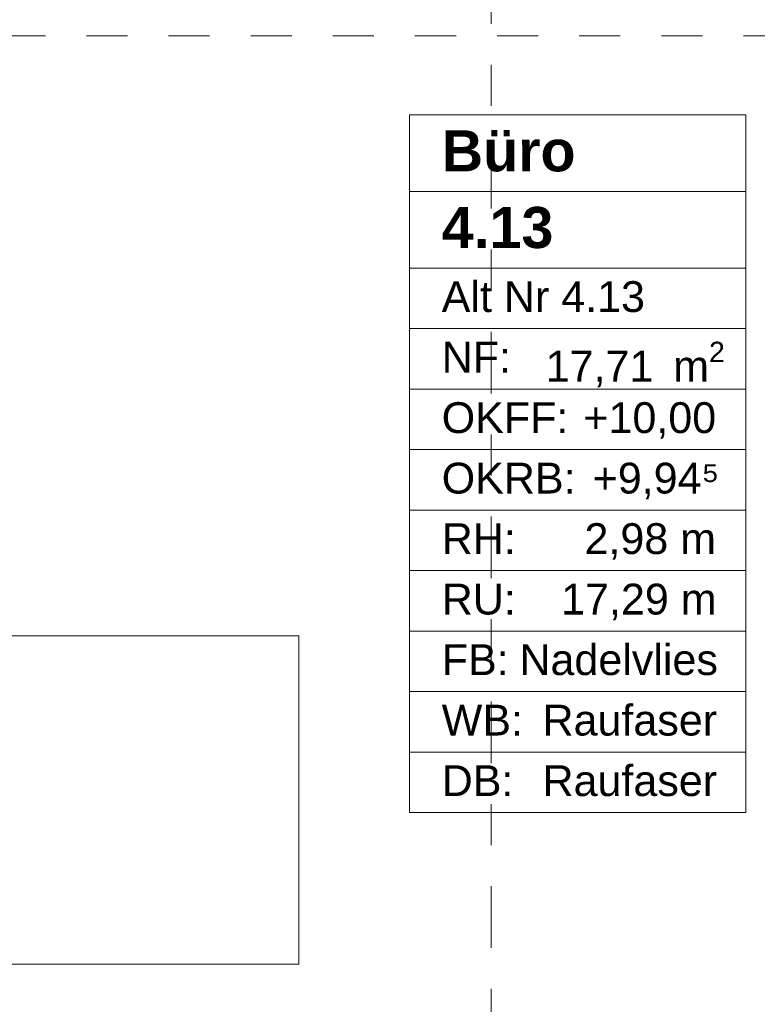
# Model space of a CAD drawing. Header units: metres. Extents: x -3.6 to 90.7, y -11.1 to 18.
# Tile 121 of 256: x 9.3 to 11.1, y 10.6 to 13. Entities that reach past the tile are written whole.
import ezdxf

# ---------------------------------------------------------------- set-up
doc = ezdxf.new("R2010")
doc.units = ezdxf.units.M
doc.header["$MEASUREMENT"] = 0
for name, pattern in [('Schnittlinie', [0.3, 0.15, -0.075, 0, -0.075]), ('Untersicht', [0.1, 0.075, -0.025]), ('Wipeout_Contour', [1, 0, -1])]:
    doc.linetypes.add(name, pattern=pattern)
for name, color, linetype in [('152 - Bemaßung_ Beschriftung.Ausbau', 7, 'Continuous'), ('201a - Marker.Schnitt - optisch Grundriss', 7, 'Continuous'), ('401 - Zone.Raum_ Raumbegrenzung_ Whg.', 7, 'Continuous'), ('701 - Einrichtung.Möbel', 7, 'Continuous'), ('Neubau_653 - Abdeckung.TB Verkofferung', 7, 'Continuous')]:
    doc.layers.add(name, color=color, linetype=linetype)
doc.styles.add('ERSTELLTER_STIL_1', font='txt')
doc.styles.add('ERSTELLTER_STIL_2', font='txt')
doc.dimstyles.new('ERSTELLTER_STIL__3', dxfattribs={"dimtxt": 0.1, "dimasz": 0.0532, "dimexe": 0.18, "dimexo": 0.0625, "dimgap": 0, "dimtad": 1, "dimtih": 1, "dimtoh": 1, "dimzin": 0, "dimdsep": 46, "dimtxsty": 'ERSTELLTER_STIL_2', "dimblk": 'ARROWHEAD_2', "dimblk1": 'ARROWHEAD_2', "dimblk2": 'ARROWHEAD_2', "dimcen": 0.09, "dimse1": 1, "dimse2": 1, "dimclrd": 7, "dimclre": 7, "dimclrt": 7, "dimazin": 0, "dimtfac": 1, "dimtdec": 4, "dimtmove": 0, "dimatfit": 3, "dimfxl": 1, "dimtolj": 1, "dimtzin": 0, "dimarcsym": 0})

# ---------------------------------------------------------------- blocks, each defined once
blk = doc.blocks.new('*D253')
at = {"layer": '152 - Bemaßung_ Beschriftung.Ausbau', "color": 7, "linetype": 'Continuous', "lineweight": 5}
for p, q in [((7.66, 15.3025), (7.66, 15.4075)), ((7.82, 15.3025), (7.82, 15.4075)), ((7.6802, 15.39), (7.6398, 15.32)), ((7.8402, 15.39), (7.7998, 15.32)), ((7.66, 15.355), (7.82, 15.355)), ((7.82, 15.355), (11.24, 15.355))]:
    blk.add_line(p, q, dxfattribs=at)
blk = doc.blocks.new('ARROWHEAD_2')
at = {"color": 0, "linetype": 'Continuous', "lineweight": 0}
for p, q in [((-0.378, -0.655), (0.378, 0.655)), ((0, 0), (-1, 0))]:
    blk.add_line(p, q, dxfattribs=at)
blk = doc.blocks.new('*D254')
at = {"layer": '152 - Bemaßung_ Beschriftung.Ausbau', "color": 7, "linetype": 'Continuous', "lineweight": 5}
for p, q in [((11.24, 15.3025), (11.24, 15.4075)), ((7.8402, 15.39), (7.7998, 15.32)), ((11.2602, 15.39), (11.2198, 15.32)), ((7.82, 15.355), (11.24, 15.355))]:
    blk.add_line(p, q, dxfattribs=at)
at = {"layer": '152 - Bemaßung_ Beschriftung.Ausbau', "color": 7, "lineweight": 5, "char_height": 0.1, "attachment_point": 7, "style": 'ERSTELLTER_STIL_2'}
for s, insert in [('\\A1;{\\pql;\\fArial|b0|i0|c0|p38;3,42}', (9.3211, 15.375)), ('\\A1;{\\pql;\\fArial|b0|i0|c0|p38;17}', (11.068, 15.375))]:
    blk.add_mtext(s, dxfattribs=dict(at, insert=insert))

msp = doc.modelspace()

# ---------------------------------------------------------------- linework, layer by layer
at = {"layer": '201a - Marker.Schnitt - optisch Grundriss', "color": 7, "linetype": 'Schnittlinie', "lineweight": 13}
msp.add_line((10.488, 14.48), (10.488, -0.78), dxfattribs=at)
at = {"layer": '401 - Zone.Raum_ Raumbegrenzung_ Whg.', "color": 7, "linetype": 'Continuous', "lineweight": 9}
for p, q in [((11.1079, 12.7583), (10.2891, 12.7583)), ((10.2891, 12.7583), (10.2891, 11.0591)), ((10.2891, 12.7583), (11.1079, 12.7583)), ((10.2891, 12.5716), (10.2891, 12.7583)), ((11.1079, 11.0591), (11.1079, 12.7583)), ((11.1079, 12.7583), (11.1079, 12.5716)), ((11.1079, 12.5716), (10.2891, 12.5716)), ((10.2891, 12.5716), (11.1079, 12.5716)), ((10.2891, 12.385), (10.2891, 12.5716)), ((11.1079, 12.5716), (11.1079, 12.385)), ((11.1079, 12.385), (10.2891, 12.385)), ((10.2891, 12.385), (11.1079, 12.385)), ((10.2891, 12.2377), (10.2891, 12.385)), ((11.1079, 12.385), (11.1079, 12.2377)), ((11.1079, 12.2377), (10.2891, 12.2377)), ((10.2891, 12.2377), (11.1079, 12.2377)), ((10.2891, 12.0904), (10.2891, 12.2377)), ((11.1079, 12.2377), (11.1079, 12.0904)), ((11.1079, 12.0904), (10.2891, 12.0904)), ((10.2891, 12.0904), (11.1079, 12.0904)), ((10.2891, 11.9431), (10.2891, 12.0904)), ((11.1079, 12.0904), (11.1079, 11.9431)), ((11.1079, 11.9431), (10.2891, 11.9431)), ((10.2891, 11.9431), (11.1079, 11.9431)), ((10.2891, 11.7958), (10.2891, 11.9431)), ((11.1079, 11.9431), (11.1079, 11.7958)), ((11.1079, 11.7958), (10.2891, 11.7958)), ((10.2891, 11.7958), (11.1079, 11.7958)), ((10.2891, 11.6484), (10.2891, 11.7958)), ((11.1079, 11.7958), (11.1079, 11.6484)), ((11.1079, 11.6484), (10.2891, 11.6484)), ((10.2891, 11.6484), (11.1079, 11.6484)), ((10.2891, 11.5011), (10.2891, 11.6484)), ((11.1079, 11.6484), (11.1079, 11.5011)), ((11.1079, 11.5011), (10.2891, 11.5011)), ((10.2891, 11.5011), (11.1079, 11.5011)), ((10.2891, 11.3538), (10.2891, 11.5011)), ((11.1079, 11.5011), (11.1079, 11.3538)), ((11.1079, 11.3538), (10.2891, 11.3538)), ((10.2891, 11.3538), (11.1079, 11.3538)), ((10.2891, 11.2065), (10.2891, 11.3538)), ((11.1079, 11.3538), (11.1079, 11.2065)), ((11.1079, 11.2065), (10.2891, 11.2065)), ((10.2891, 11.2065), (11.1079, 11.2065)), ((10.2891, 11.0591), (10.2891, 11.2065)), ((11.1079, 11.2065), (11.1079, 11.0591)), ((10.2891, 11.0591), (11.1079, 11.0591)), ((11.1079, 11.0591), (10.2891, 11.0591))]:
    msp.add_line(p, q, dxfattribs=at)
at = {"layer": 'Neubau_653 - Abdeckung.TB Verkofferung', "color": 1, "linetype": 'Untersicht', "lineweight": 9}
msp.add_line((0.7025, 12.9505), (11.24, 12.9505), dxfattribs=at)

# ---------------------------------------------------------------- texts
at = {"layer": '401 - Zone.Raum_ Raumbegrenzung_ Whg.', "color": 7, "lineweight": 9, "attachment_point": 1}
for s, insert, char_height, style in [('\\A1;{\\pqj;\\pt0;\\fArial|b1|i0|c0|p38;}', (11.0294, 12.7435), 0.1, 'ERSTELLTER_STIL_1'), ('\\A1;{\\pqj;\\pt0;\\fArial|b1|i0|c0|p38;Büro}', (10.3676, 12.7207), 0.1, 'ERSTELLTER_STIL_1'), ('\\A1;{\\pqj;\\pt0;\\fArial|b1|i0|c0|p38;}', (11.0294, 12.5569), 0.1, 'ERSTELLTER_STIL_1'), ('\\A1;{\\pql;\\pt0;\\fArial|b1|i0|c0|p38;4.13}', (10.3676, 12.5341), 0.1, 'ERSTELLTER_STIL_1'), ('\\A1;{\\pqj;\\pt0;\\fArial|b0|i0|c0|p38;Alt Nr 4.13}', (10.3676, 12.3532), 0.075, 'ERSTELLTER_STIL_2'), ('\\A1;{\\pqj;\\pt0;\\fArial|b0|i0|c0|p38;}', (11.0294, 12.3703), 0.075, 'ERSTELLTER_STIL_2'), ('\\A1;{\\pqj;\\pt0;\\fArial|b0|i0|c0|p38;NF: }', (10.3676, 12.2058), 0.075, 'ERSTELLTER_STIL_2'), ('\\A1;{\\pql;\\pt0,0.05;\\fArial|b0|i0|c0|p38;17,71\\fArial|b0|i0|c0|p38;\\A1{\\H.66x;\\S^  ;}\\fArial|b0|i0|c0|p38; m\\fArial|b0|i0|c0|p38;\\A1{\\H.66x;\\S2^  ;}}', (10.6208, 12.2058), 0.075, 'ERSTELLTER_STIL_2'), ('\\A1;{\\pqj;\\pt0;\\fArial|b0|i0|c0|p38;OKFF: }', (10.3676, 12.0585), 0.075, 'ERSTELLTER_STIL_2'), ('\\A1;{\\pqj;\\pt0;\\fArial|b0|i0|c0|p38;+10,00}', (10.7126, 12.0585), 0.075, 'ERSTELLTER_STIL_2'), ('\\A1;{\\pqj;\\pt0;\\fArial|b0|i0|c0|p38;+9,94⁵}', (10.7352, 11.9112), 0.075, 'ERSTELLTER_STIL_2'), ('\\A1;{\\pqj;\\pt0;\\fArial|b0|i0|c0|p38;OKRB: }', (10.3676, 11.9112), 0.075, 'ERSTELLTER_STIL_2'), ('\\A1;{\\pqj;\\pt0;\\fArial|b0|i0|c0|p38;RH: }', (10.3676, 11.7639), 0.075, 'ERSTELLTER_STIL_2'), ('\\A1;{\\pqj;\\pt0;\\fArial|b0|i0|c0|p38;2,98 m}', (10.7153, 11.7639), 0.075, 'ERSTELLTER_STIL_2'), ('\\A1;{\\pqj;\\pt0;\\fArial|b0|i0|c0|p38;RU: }', (10.3676, 11.6166), 0.075, 'ERSTELLTER_STIL_2'), ('\\A1;{\\pqj;\\pt0;\\fArial|b0|i0|c0|p38;17,29 m}', (10.6584, 11.6166), 0.075, 'ERSTELLTER_STIL_2'), ('\\A1;{\\pqj;\\pt0;\\fArial|b0|i0|c0|p38;FB: }', (10.3676, 11.4692), 0.075, 'ERSTELLTER_STIL_2'), ('\\A1;{\\pqj;\\pt0;\\fArial|b0|i0|c0|p38;Nadelvlies}', (10.5569, 11.4692), 0.075, 'ERSTELLTER_STIL_2'), ('\\A1;{\\pqj;\\pt0;\\fArial|b0|i0|c0|p38;WB: }', (10.3676, 11.3219), 0.075, 'ERSTELLTER_STIL_2'), ('\\A1;{\\pqj;\\pt0;\\fArial|b0|i0|c0|p38;Raufaser}', (10.6131, 11.3219), 0.075, 'ERSTELLTER_STIL_2'), ('\\A1;{\\pqj;\\pt0;\\fArial|b0|i0|c0|p38;DB: }', (10.3676, 11.1746), 0.075, 'ERSTELLTER_STIL_2'), ('\\A1;{\\pqj;\\pt0;\\fArial|b0|i0|c0|p38;Raufaser}', (10.6131, 11.1746), 0.075, 'ERSTELLTER_STIL_2')]:
    msp.add_mtext(s, dxfattribs=dict(at, insert=insert, char_height=char_height, style=style))

# ---------------------------------------------------------------- wipeouts: each hides what was drawn before it
at = {"color": 254, "linetype": 'Wipeout_Contour', "lineweight": 0, "ltscale": 87.68874}
msp.add_wipeout([(7.82, 10.69), (10.02, 10.69), (10.02, 11.49), (8.62, 11.49), (8.62, 12.69), (7.82, 12.69)], dxfattribs=at).dxf.layer = '701 - Einrichtung.Möbel'

# ---------------------------------------------------------------- next in the draw order: linework, layer by layer
at = {"layer": '701 - Einrichtung.Möbel', "color": 7, "linetype": 'Continuous', "lineweight": 5, "flags": 128}
msp.add_lwpolyline([(7.82, 10.69), (7.82, 12.69), (8.62, 12.69), (8.62, 11.49), (10.02, 11.49), (10.02, 10.69)], close=True, dxfattribs=at)

# ---------------------------------------------------------------- next in the draw order: dimensions: what is measured, and where the dimension line sits
at = {"layer": '152 - Bemaßung_ Beschriftung.Ausbau', "color": 7, "linetype": 'Continuous', "lineweight": 5}
for base, p1, p2, picture, middle in [((11.24, 15.355), (7.82, 10.75), (11.24, 10.7375), '*D254', (9.451, 15.425)), ((7.82, 15.355), (7.66, 10.75), (7.82, 10.75), '*D253', (7.5642, 15.425))]:
    dim = msp.add_linear_dim(base=base, p1=p1, p2=p2, dimstyle='ERSTELLTER_STIL__3', dxfattribs=at)
    dim.commit()
    dim.dimension.update_dxf_attribs({"geometry": picture, "text_midpoint": middle, "dimtype": 160})

doc.saveas('drawing.dxf')
